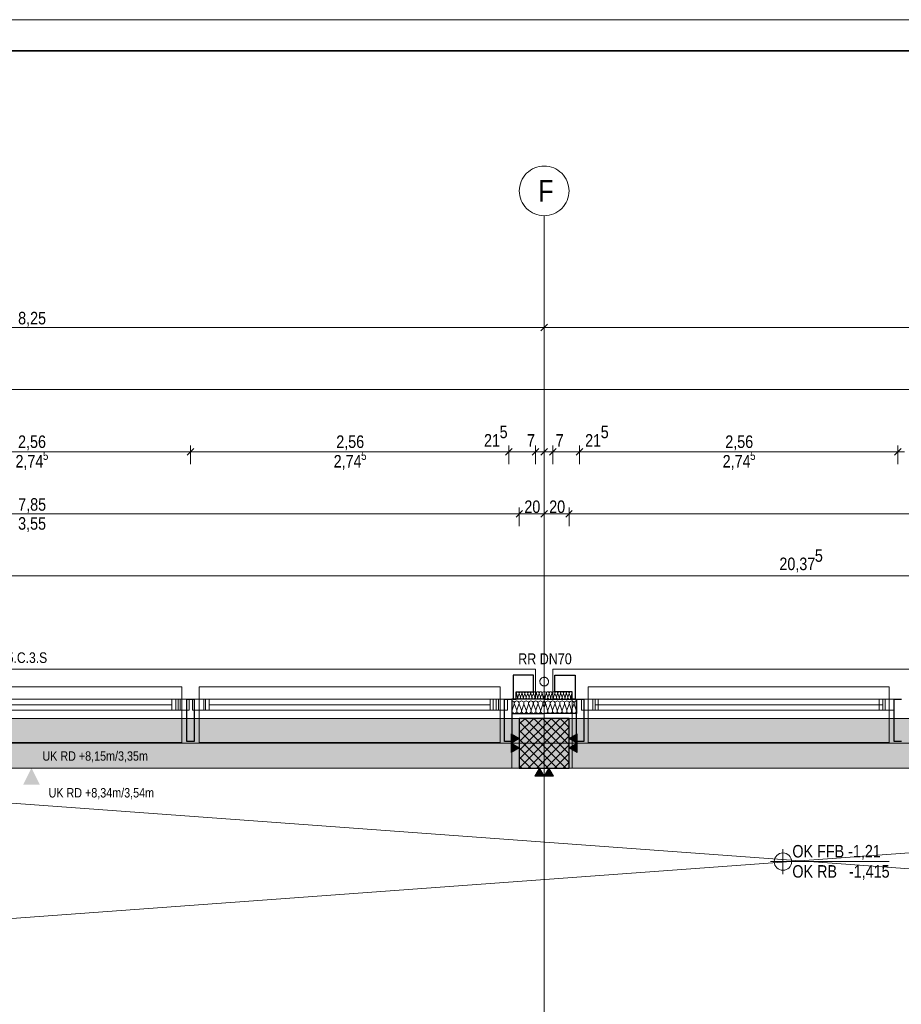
# Model space of a CAD drawing. Extents: x -620 to 300, y 62 to 1107.
# Tile 84 of 109: x -375 to -233, y 949 to 1107. Entities that reach past the tile are written whole.
import ezdxf
from ezdxf.lldxf.tags import DXFTag

# ---------------------------------------------------------------- set-up
doc = ezdxf.new("R2010")
doc.units = 0
doc.layers.get('0').update_dxf_attribs({"lineweight": 35})
for name, color, linetype, lineweight, true_color in [('00_Beschriftung UZ', 3, 'Continuous', 13, 0x00ff00), ('30 -33 Aussenwände- 3 Aussenstützen', 7, 'Continuous', 50, 0x0000dd), ('30 -33 Aussenwände- 7 Fassade_ Elemente', 7, 'Continuous', 9, 0x00aacc), ('30 -35 Decken- 1 Konstruktion-Träger- Stahlbeton', 7, 'grob-A06G9G5Q8I', 13, 0x33aa00), ('70 -72 Beschriftung- 1 Beschriftung allgemein', 7, 'Continuous', 9, 0xff6633), ('70 -72 Beschriftung- 2 Beschriftung Bauteile', 7, 'Continuous', 9, 0x9999ff), ('70 -76 Bemaßung- 2 Allgemein', 9, 'Continuous', 5, 0x808080)]:
    doc.layers.add(name, color=color, linetype=linetype, lineweight=lineweight, true_color=true_color)
for name, color, linetype, lineweight in [('40 -41 Abwasser_Wasser_Gas- 2 Wasser-1', 7, 'Continuous', 15), ('70 -71 Achsen- 1 Gebäudeachsen', 7, 'STRICHPUNKT2-A06G9G5P8I', 18), ('70 -72 Beschriftung- 5 Höhenkoten', 7, 'Continuous', 15), ('iwb_Plankopf Rahmen', 7, 'Continuous', 35), ('Keine', 7, 'Continuous', 9)]:
    doc.layers.add(name, color=color, linetype=linetype, lineweight=lineweight)
doc.layers.add('iwb_Schraffur_Unterzug', color=7, linetype='Continuous', lineweight=5, true_color=0xffffcc, plot=False)
doc.styles.get("Standard").update_dxf_attribs({"font": 'ARIALN.TTF'})
tags = doc.linetypes.add('grob-A06G9G5Q8I', pattern=[14, 3, -8, 3]).pattern_tags.tags
tags[8:9] = [DXFTag(74, 4), DXFTag(75, 0), DXFTag(340, '0'), DXFTag(46, 0.0), DXFTag(50, 0.0), DXFTag(44, 0.0), DXFTag(45, 0.0)]
tags[6:7] = [DXFTag(74, 4), DXFTag(75, 0), DXFTag(340, '0'), DXFTag(46, 0.0), DXFTag(50, 0.0), DXFTag(44, 0.0), DXFTag(45, 0.0)]
tags[4:5] = [DXFTag(74, 4), DXFTag(75, 0), DXFTag(340, '0'), DXFTag(46, 0.0), DXFTag(50, 0.0), DXFTag(44, 0.0), DXFTag(45, 0.0)]
tags = doc.linetypes.add('STRICHPUNKT2-A06G9G5P8I', pattern=[12.7, 6.35, -3.175, 0, -3.175]).pattern_tags.tags
tags[10:11] = [DXFTag(74, 4), DXFTag(75, 0), DXFTag(340, '0'), DXFTag(46, 0.0), DXFTag(50, 0.0), DXFTag(44, 0.0), DXFTag(45, 0.0)]
tags[8:9] = [DXFTag(74, 4), DXFTag(75, 0), DXFTag(340, '0'), DXFTag(46, 0.0), DXFTag(50, 0.0), DXFTag(44, 0.0), DXFTag(45, 0.0)]
tags[6:7] = [DXFTag(74, 4), DXFTag(75, 0), DXFTag(340, '0'), DXFTag(46, 0.0), DXFTag(50, 0.0), DXFTag(44, 0.0), DXFTag(45, 0.0)]
tags[4:5] = [DXFTag(74, 4), DXFTag(75, 0), DXFTag(340, '0'), DXFTag(46, 0.0), DXFTag(50, 0.0), DXFTag(44, 0.0), DXFTag(45, 0.0)]

# ---------------------------------------------------------------- blocks, each defined once
blk = doc.blocks.new('Referenz-A06G9G5R8I')
at = {"layer": '00_Beschriftung UZ', "color": 0, "lineweight": 0}
for points in [[(-374.31, 989.6), (-372.98, 986.93), (-371.64, 989.6)], [(-374.31, 984.26), (-372.98, 986.93), (-371.64, 984.26)]]:
    blk.add_solid(points, dxfattribs=at)
at = {"layer": '30 -33 Aussenwände- 3 Aussenstützen', "color": 0, "lineweight": 9}
for p, q in [((-294.48, 994.01), (-293.56, 994.93)), ((-294.48, 992.6), (-292.14, 994.93)), ((-294.48, 991.18), (-290.73, 994.93)), ((-294.48, 989.77), (-289.31, 994.93)), ((-294.48, 988.35), (-287.9, 994.93)), ((-294.48, 986.94), (-286.49, 994.93)), ((-294.48, 994.42), (-286.99, 986.93)), ((-293.57, 994.93), (-286.48, 987.83)), ((-292.16, 994.93), (-286.48, 989.25)), ((-290.75, 994.93), (-286.48, 990.66)), ((-289.33, 994.93), (-286.48, 992.08)), ((-287.92, 994.93), (-286.48, 993.49)), ((-286.5, 994.93), (-286.48, 994.91)), ((-294.48, 993.01), (-288.4, 986.93)), ((-293.07, 986.93), (-286.48, 993.52)), ((-294.48, 991.59), (-289.82, 986.93)), ((-291.66, 986.93), (-286.48, 992.11)), ((-291.48, 990.93), (-289.48, 990.93)), ((-290.48, 991.93), (-290.48, 989.93)), ((-294.48, 990.18), (-291.23, 986.93)), ((-290.24, 986.93), (-286.48, 990.7)), ((-288.83, 986.93), (-286.48, 989.28)), ((-294.48, 988.76), (-292.65, 986.93)), ((-287.41, 986.93), (-286.48, 987.87)), ((-294.48, 987.35), (-294.06, 986.93))]:
    blk.add_line(p, q, dxfattribs=at)
at = {"layer": '30 -33 Aussenwände- 3 Aussenstützen', "color": 0, "linetype": 'Continuous', "lineweight": -2, "ltscale": 0.25}
for p, q in [((-286.48, 994.93), (-294.48, 994.93)), ((-294.48, 994.93), (-294.48, 986.93)), ((-286.48, 986.93), (-286.48, 994.93)), ((-294.48, 986.93), (-286.48, 986.93))]:
    blk.add_line(p, q, dxfattribs=at)
at = {"layer": '30 -33 Aussenwände- 7 Fassade_ Elemente', "color": 0, "linetype": 'Continuous', "ltscale": 0.13}
for p, q in [((-291.88, 1002.87), (-454.08, 1002.87)), ((-291.88, 998.03), (-291.88, 1002.87)), ((-126.88, 1002.87), (-289.08, 1002.87)), ((-289.08, 1002.87), (-289.08, 998.03)), ((-294.76, 998.33), (-294.95, 998.93)), ((-294.51, 998.93), (-294.73, 998.33)), ((-294.3, 998.33), (-294.49, 998.93)), ((-294.05, 998.93), (-294.27, 998.33)), ((-293.84, 998.33), (-294.03, 998.93)), ((-293.59, 998.93), (-293.81, 998.33)), ((-293.38, 998.33), (-293.57, 998.93)), ((-293.13, 998.93), (-293.36, 998.33)), ((-292.92, 998.33), (-293.11, 998.93)), ((-292.67, 998.93), (-292.9, 998.33)), ((-292.46, 998.33), (-292.65, 998.93)), ((-292.21, 998.93), (-292.44, 998.33)), ((-292, 998.33), (-292.19, 998.93)), ((-291.75, 998.93), (-291.98, 998.33)), ((-291.54, 998.33), (-291.73, 998.93)), ((-291.29, 998.93), (-291.52, 998.33)), ((-291.08, 998.33), (-291.27, 998.93)), ((-290.83, 998.93), (-291.06, 998.33)), ((-290.62, 998.33), (-290.81, 998.93)), ((-290.34, 998.33), (-290.14, 998.93)), ((-290.12, 998.93), (-289.9, 998.33)), ((-289.88, 998.33), (-289.68, 998.93)), ((-289.66, 998.93), (-289.44, 998.33)), ((-289.42, 998.33), (-289.23, 998.93)), ((-289.2, 998.93), (-288.98, 998.33)), ((-288.96, 998.33), (-288.77, 998.93)), ((-288.74, 998.93), (-288.52, 998.33)), ((-288.5, 998.33), (-288.31, 998.93)), ((-288.28, 998.93), (-288.06, 998.33)), ((-288.04, 998.33), (-287.85, 998.93)), ((-287.82, 998.93), (-287.6, 998.33)), ((-287.58, 998.33), (-287.39, 998.93)), ((-287.36, 998.93), (-287.14, 998.33)), ((-287.12, 998.33), (-286.93, 998.93)), ((-286.9, 998.93), (-286.68, 998.33)), ((-286.66, 998.33), (-286.47, 998.93)), ((-286.44, 998.93), (-286.22, 998.33)), ((-286.2, 998.33), (-286.01, 998.93)), ((-397.98, 998.03), (-349.05, 998.03)), ((-349.05, 998.03), (-349.05, 996.23)), ((-347.05, 996.23), (-347.05, 998.03)), ((-347.05, 998.03), (-297.85, 998.03)), ((-297.85, 998.03), (-297.85, 996.23)), ((-295.68, 986.93), (-295.68, 998.03)), ((-295.68, 998.03), (-291.88, 998.03)), ((-295.31, 997.23), (-295.63, 996.23)), ((-294.9, 996.23), (-295.27, 997.23)), ((-294.54, 997.23), (-294.86, 996.23)), ((-294.14, 996.23), (-294.51, 997.23)), ((-293.78, 997.23), (-294.1, 996.23)), ((-293.37, 996.23), (-293.74, 997.23)), ((-293.01, 997.23), (-293.33, 996.23)), ((-292.6, 996.23), (-292.97, 997.23)), ((-292.24, 997.23), (-292.57, 996.23)), ((-291.84, 996.23), (-292.21, 997.23)), ((-291.48, 997.23), (-291.8, 996.23)), ((-291.07, 996.23), (-291.44, 997.23)), ((-290.71, 997.23), (-291.03, 996.23)), ((-290.67, 997.23), (-290.48, 996.7)), ((-290.6, 998.33), (-290.48, 998.65)), ((-290.36, 998.33), (-290.48, 998.65)), ((-290.28, 997.23), (-290.48, 996.7)), ((-290.24, 997.23), (-289.92, 996.23)), ((-289.89, 996.23), (-289.52, 997.23)), ((-289.48, 997.23), (-289.16, 996.23)), ((-289.12, 996.23), (-288.75, 997.23)), ((-289.08, 998.03), (-285.98, 998.03)), ((-288.71, 997.23), (-288.39, 996.23)), ((-288.35, 996.23), (-287.98, 997.23)), ((-287.95, 997.23), (-287.62, 996.23)), ((-287.59, 996.23), (-287.22, 997.23)), ((-287.18, 997.23), (-286.86, 996.23)), ((-286.82, 996.23), (-286.45, 997.23)), ((-286.41, 997.23), (-286.09, 996.23)), ((-286.06, 996.23), (-285.69, 997.23)), ((-285.98, 998.03), (-285.98, 986.93)), ((-285.65, 997.23), (-285.33, 996.23)), ((-284.45, 996.23), (-284.45, 998.03)), ((-284.45, 998.03), (-235.61, 998.03)), ((-235.61, 998.03), (-235.61, 996.23)), ((-349.05, 996.23), (-397.98, 996.23)), ((-297.85, 996.23), (-347.05, 996.23)), ((-235.61, 996.23), (-284.45, 996.23)), ((-282.28, 997.13), (-235.96, 997.13)), ((-289.48, 990.93), (-291.48, 990.93)), ((-290.48, 991.93), (-290.48, 989.93)), ((-450.98, 986.93), (-295.68, 986.93)), ((-285.98, 986.93), (-130.68, 986.93))]:
    blk.add_line(p, q, dxfattribs=at)
at = {"layer": '30 -33 Aussenwände- 7 Fassade_ Elemente', "color": 0, "linetype": 'Continuous', "lineweight": -2, "ltscale": 0.25}
for p, q in [((-295.48, 1001.87), (-295.48, 998.03)), ((-292.18, 1001.87), (-295.48, 1001.87)), ((-292.18, 999.23), (-292.18, 1001.87)), ((-288.78, 999.23), (-288.78, 1001.87)), ((-288.78, 1001.87), (-285.48, 1001.87)), ((-285.48, 1001.87), (-285.48, 998.03)), ((-294.98, 998.03), (-294.98, 999.23)), ((-294.98, 999.23), (-292.18, 999.23)), ((-285.98, 999.23), (-288.78, 999.23)), ((-285.98, 998.03), (-285.98, 999.23)), ((-347.98, 998.03), (-346.78, 998.03)), ((-347.98, 991.23), (-347.98, 998.03)), ((-346.78, 998.03), (-346.78, 991.23)), ((-296.88, 998.03), (-295.68, 998.03)), ((-296.88, 991.23), (-296.88, 998.03)), ((-290.48, 998.03), (-295.68, 998.03)), ((-295.68, 998.03), (-295.68, 991.23)), ((-295.68, 998.03), (-295.68, 995.73)), ((-295.48, 998.03), (-294.98, 998.03)), ((-290.48, 998.03), (-285.28, 998.03)), ((-285.48, 998.03), (-285.98, 998.03)), ((-285.28, 998.03), (-284.08, 998.03)), ((-285.28, 998.03), (-285.28, 995.73)), ((-285.28, 991.23), (-285.28, 998.03)), ((-284.08, 998.03), (-284.08, 991.23)), ((-234.18, 998.03), (-232.98, 998.03)), ((-234.18, 991.23), (-234.18, 998.03)), ((-295.68, 995.73), (-290.48, 995.73)), ((-285.28, 995.73), (-290.48, 995.73)), ((-346.78, 991.23), (-347.98, 991.23)), ((-295.68, 991.23), (-296.88, 991.23)), ((-284.08, 991.23), (-285.28, 991.23)), ((-232.98, 991.23), (-234.18, 991.23))]:
    blk.add_line(p, q, dxfattribs=at)
at = {"layer": '30 -33 Aussenwände- 7 Fassade_ Elemente', "color": 0}
for p, q in [((-397.18, 1000.03), (-348.78, 1000.03)), ((-348.78, 1000.03), (-348.78, 998.03)), ((-345.98, 1000.03), (-297.58, 1000.03)), ((-345.98, 998.03), (-345.98, 1000.03)), ((-297.58, 1000.03), (-297.58, 998.03)), ((-283.38, 1000.03), (-234.98, 1000.03)), ((-283.38, 998.03), (-283.38, 1000.03)), ((-234.98, 1000.03), (-234.98, 998.03)), ((-395.58, 998.03), (-350.38, 998.03)), ((-350.38, 998.03), (-350.38, 996.23)), ((-348.78, 998.03), (-350.38, 998.03)), ((-348.78, 996.23), (-348.78, 998.03)), ((-345.98, 996.23), (-345.98, 998.03)), ((-345.98, 998.03), (-344.38, 998.03)), ((-344.38, 998.03), (-299.18, 998.03)), ((-344.38, 996.23), (-344.38, 998.03)), ((-299.18, 998.03), (-299.18, 996.23)), ((-297.58, 998.03), (-299.18, 998.03)), ((-297.58, 996.23), (-297.58, 998.03)), ((-283.38, 996.23), (-283.38, 998.03)), ((-283.38, 998.03), (-281.78, 998.03)), ((-281.78, 998.03), (-236.58, 998.03)), ((-281.78, 996.23), (-281.78, 998.03)), ((-236.58, 998.03), (-236.58, 996.23)), ((-234.98, 998.03), (-236.58, 998.03)), ((-234.98, 996.23), (-234.98, 998.03)), ((-350.38, 997.13), (-395.58, 997.13)), ((-350.38, 996.23), (-395.58, 996.23)), ((-350.38, 996.23), (-348.78, 996.23)), ((-348.78, 991.03), (-348.78, 996.23)), ((-345.98, 996.23), (-345.98, 991.03)), ((-344.38, 996.23), (-345.98, 996.23)), ((-299.18, 997.13), (-344.38, 997.13)), ((-299.18, 996.23), (-344.38, 996.23)), ((-299.18, 996.23), (-297.58, 996.23)), ((-297.58, 991.03), (-297.58, 996.23)), ((-281.78, 996.23), (-283.38, 996.23)), ((-283.38, 996.23), (-283.38, 991.03)), ((-236.58, 997.13), (-281.78, 997.13)), ((-236.58, 996.23), (-281.78, 996.23)), ((-236.58, 996.23), (-234.98, 996.23)), ((-234.98, 991.03), (-234.98, 996.23)), ((-397.18, 991.03), (-348.78, 991.03)), ((-345.98, 991.03), (-297.58, 991.03)), ((-283.38, 991.03), (-234.98, 991.03))]:
    blk.add_line(p, q, dxfattribs=at)
at = {"layer": '30 -33 Aussenwände- 7 Fassade_ Elemente', "color": 0, "linetype": 'Continuous', "lineweight": 18, "ltscale": 0.18}
for p, q in [((-349.78, 996.23), (-349.78, 998.03)), ((-349.78, 998.03), (-347.98, 998.03)), ((-349.4, 996.23), (-349.4, 998.03)), ((-349.4, 998.03), (-347.61, 998.03)), ((-347.98, 998.03), (-347.98, 996.23)), ((-347.61, 998.03), (-347.61, 996.23)), ((-347.05, 996.23), (-347.05, 998.03)), ((-347.05, 998.03), (-345.25, 998.03)), ((-346.78, 998.03), (-344.98, 998.03)), ((-346.78, 996.23), (-346.78, 998.03)), ((-345.25, 998.03), (-345.25, 996.23)), ((-344.98, 998.03), (-344.98, 996.23)), ((-298.68, 998.03), (-296.88, 998.03)), ((-298.68, 996.23), (-298.68, 998.03)), ((-298.2, 998.03), (-296.4, 998.03)), ((-298.2, 996.23), (-298.2, 998.03)), ((-296.88, 998.03), (-296.88, 996.23)), ((-296.4, 998.03), (-296.4, 996.23)), ((-284.45, 998.03), (-282.66, 998.03)), ((-284.45, 996.23), (-284.45, 998.03)), ((-284.08, 996.23), (-284.08, 998.03)), ((-284.08, 998.03), (-282.28, 998.03)), ((-282.66, 998.03), (-282.66, 996.23)), ((-282.28, 998.03), (-282.28, 996.23)), ((-235.96, 998.03), (-234.18, 998.03)), ((-235.96, 996.23), (-235.96, 998.03)), ((-234.18, 998.03), (-234.18, 996.23)), ((-347.98, 996.23), (-349.78, 996.23)), ((-347.61, 996.23), (-349.4, 996.23)), ((-345.25, 996.23), (-347.05, 996.23)), ((-344.98, 996.23), (-346.78, 996.23)), ((-296.88, 996.23), (-298.68, 996.23)), ((-296.4, 996.23), (-298.2, 996.23)), ((-282.66, 996.23), (-284.45, 996.23)), ((-282.28, 996.23), (-284.08, 996.23)), ((-234.18, 996.23), (-235.96, 996.23))]:
    blk.add_line(p, q, dxfattribs=at)
at = {"layer": '30 -33 Aussenwände- 7 Fassade_ Elemente', "color": 0, "linetype": 'Continuous', "ltscale": 0.13}
for centre, major_axis, end_param in [((-294.73, 999), (0.219, -0.071), 3.765224), ((-294.27, 999), (0.219, -0.071), 3.765224), ((-293.81, 999), (0.219, -0.071), 3.765224), ((-293.35, 999), (0.219, -0.071), 3.765224), ((-292.89, 999), (0.219, -0.071), 3.765224), ((-292.43, 999), (0.219, -0.071), 3.765224), ((-291.97, 999), (0.219, -0.071), 3.765224), ((-291.51, 999), (0.219, -0.071), 3.765224), ((-291.51, 999), (-0.135, 0.186), 1.255075), ((-291.51, 999), (0.135, 0.186), 1.255075), ((-291.51, 999), (0.219, -0.071), 1.255075), ((-291.05, 999), (0.219, -0.071), 3.765224), ((-291.05, 999), (-0.135, 0.186), 1.255075), ((-291.05, 999), (0.135, 0.186), 1.255075), ((-291.05, 999), (0.219, -0.071), 1.255075), ((-290.59, 999), (0.116, 0.198), 2.411197), ((-290.36, 999), (0.219, -0.07), 2.411197), ((-289.9, 999), (0.219, -0.07), 3.765224), ((-289.9, 999), (-0.135, 0.186), 1.255075), ((-289.9, 999), (0.135, 0.186), 1.255075), ((-289.9, 999), (0.219, -0.07), 1.255075), ((-289.44, 999), (0.219, -0.07), 3.765224), ((-289.44, 999), (-0.135, 0.186), 1.255075), ((-289.44, 999), (0.135, 0.186), 1.255075), ((-289.44, 999), (0.219, -0.07), 1.255075), ((-288.98, 999), (0.219, -0.07), 3.765224), ((-288.52, 999), (0.219, -0.07), 3.765224), ((-288.06, 999), (0.219, -0.07), 3.765224), ((-287.61, 999), (0.219, -0.07), 3.765224), ((-287.15, 999), (0.219, -0.07), 3.765224), ((-286.69, 999), (0.219, -0.07), 3.765224), ((-286.23, 999), (0.219, -0.07), 3.765224), ((-295.67, 997.35), (0.364, -0.117), 1.896254), ((-294.91, 997.35), (0.364, -0.117), 3.764652), ((-294.98, 998.26), (-0.003, -0.23), 1.896254), ((-294.52, 998.26), (-0.219, 0.071), 3.764652), ((-294.14, 997.35), (0.364, -0.117), 3.764652), ((-294.06, 998.26), (-0.219, 0.071), 3.764652), ((-293.6, 998.26), (-0.219, 0.071), 3.764652), ((-293.37, 997.35), (0.364, -0.117), 3.764652), ((-293.14, 998.26), (-0.219, 0.071), 3.764652), ((-292.61, 997.35), (0.364, -0.117), 3.764652), ((-292.61, 997.35), (-0.225, 0.31), 1.254884), ((-292.68, 998.26), (-0.219, 0.071), 3.764652), ((-292.61, 997.35), (0.225, 0.31), 1.254884), ((-292.22, 998.26), (-0.219, 0.071), 3.764652), ((-292.61, 997.35), (0.364, -0.117), 1.254884), ((-291.84, 997.35), (0.364, -0.117), 3.764652), ((-291.84, 997.35), (-0.225, 0.31), 1.254884), ((-291.84, 997.35), (0.225, 0.31), 1.254884), ((-291.76, 998.26), (-0.219, 0.071), 1.254884), ((-291.76, 998.26), (-0.219, 0.071), 3.764652), ((-291.76, 998.26), (-0.135, -0.186), 1.254884), ((-291.76, 998.26), (0.135, -0.186), 1.254884), ((-291.84, 997.35), (0.364, -0.117), 1.254884), ((-291.3, 998.26), (-0.219, 0.071), 1.254884), ((-291.3, 998.26), (-0.219, 0.071), 3.764652), ((-291.08, 997.35), (-0.225, 0.31), 1.254884), ((-291.3, 998.26), (-0.135, -0.186), 1.254884), ((-291.08, 997.35), (0.225, 0.31), 1.254884), ((-291.3, 998.26), (0.135, -0.186), 1.254884), ((-290.84, 998.26), (-0.219, 0.071), 1.254884), ((-290.84, 998.26), (-0.135, -0.186), 1.254884), ((-291.08, 997.35), (0.364, -0.117), 1.254884), ((-290.31, 997.35), (-0.168, 0.344), 1.428714), ((-290.84, 998.26), (0.135, -0.186), 1.254884), ((-290.38, 998.26), (-0.219, 0.071), 1.434048), ((-290.58, 998.26), (0.1, -0.207), 1.434048), ((-290.65, 997.35), (0.364, -0.117), 1.428714), ((-290.12, 998.26), (-0.219, 0.07), 1.254884), ((-289.88, 997.35), (-0.225, 0.31), 1.254884), ((-290.12, 998.26), (-0.135, -0.186), 1.254884), ((-289.88, 997.35), (0.225, 0.31), 1.254884), ((-290.12, 998.26), (0.135, -0.186), 1.254884), ((-289.66, 998.26), (-0.219, 0.07), 1.254884), ((-289.66, 998.26), (-0.219, 0.07), 3.764652), ((-289.66, 998.26), (-0.135, -0.186), 1.254884), ((-289.88, 997.35), (0.364, -0.117), 1.254884), ((-289.11, 997.35), (0.364, -0.117), 3.764652), ((-289.11, 997.35), (-0.225, 0.31), 1.254884), ((-289.66, 998.26), (0.135, -0.186), 1.254884), ((-289.2, 998.26), (-0.219, 0.07), 3.764652), ((-289.2, 998.26), (-0.219, 0.07), 1.254884), ((-289.11, 997.35), (0.225, 0.31), 1.254884), ((-289.2, 998.26), (-0.135, -0.186), 1.254884), ((-289.2, 998.26), (0.135, -0.186), 1.254884), ((-288.74, 998.26), (-0.219, 0.07), 3.764652), ((-289.11, 997.35), (0.364, -0.117), 1.254884), ((-288.35, 997.35), (0.364, -0.117), 3.764652), ((-288.35, 997.35), (-0.225, 0.31), 1.254884), ((-288.35, 997.35), (0.225, 0.31), 1.254884), ((-288.28, 998.26), (-0.219, 0.07), 3.764652), ((-288.35, 997.35), (0.364, -0.117), 1.254884), ((-287.82, 998.26), (-0.219, 0.07), 3.764652), ((-287.58, 997.35), (0.364, -0.117), 3.764652), ((-287.36, 998.26), (-0.219, 0.07), 3.764652), ((-286.82, 997.35), (0.364, -0.117), 3.764652), ((-286.9, 998.26), (-0.219, 0.07), 3.764652), ((-286.44, 998.26), (-0.219, 0.07), 3.764652), ((-286.05, 997.35), (0.364, -0.117), 3.764652), ((-285.98, 998.26), (-0.219, 0.07), 1.896254), ((-285.28, 997.35), (0.005, 0.383), 1.896254), ((-295.27, 996.11), (-0.364, 0.117), 3.765224), ((-294.5, 996.11), (-0.364, 0.117), 3.765224), ((-293.73, 996.11), (-0.364, 0.117), 3.765224), ((-292.97, 996.11), (-0.364, 0.117), 3.765224), ((-292.2, 996.11), (-0.364, 0.117), 3.765224), ((-292.2, 996.11), (-0.364, 0.117), 1.255075), ((-292.2, 996.11), (-0.225, -0.31), 1.255075), ((-292.2, 996.11), (0.225, -0.31), 1.255075), ((-291.44, 996.11), (-0.364, 0.117), 1.255075), ((-291.44, 996.11), (-0.364, 0.117), 3.765224), ((-291.44, 996.11), (-0.225, -0.31), 1.255075), ((-291.44, 996.11), (0.225, -0.31), 1.255075), ((-290.67, 996.11), (-0.364, 0.117), 2.405647), ((-290.29, 996.11), (-0.191, -0.332), 2.405647), ((-289.52, 996.11), (-0.364, 0.117), 3.765224), ((-289.52, 996.11), (-0.364, 0.117), 1.255075), ((-289.52, 996.11), (-0.225, -0.31), 1.255075), ((-289.52, 996.11), (0.225, -0.31), 1.255075), ((-288.75, 996.11), (-0.364, 0.117), 3.765224), ((-288.75, 996.11), (-0.364, 0.117), 1.255075), ((-288.75, 996.11), (-0.225, -0.31), 1.255075), ((-288.75, 996.11), (0.225, -0.31), 1.255075), ((-287.99, 996.11), (-0.364, 0.117), 3.765224), ((-287.22, 996.11), (-0.364, 0.117), 3.765224), ((-286.46, 996.11), (-0.364, 0.117), 3.765224), ((-285.69, 996.11), (-0.364, 0.117), 3.765224)]:
    blk.add_ellipse(centre, major_axis=major_axis, ratio=1, start_param=0, end_param=end_param, dxfattribs=at)
at = {"layer": '30 -35 Decken- 1 Konstruktion-Träger- Stahlbeton', "color": 0}
for p, q in [((-129.48, 994.93), (-451.48, 994.93)), ((-129.48, 986.93), (-451.48, 986.93))]:
    blk.add_line(p, q, dxfattribs=at)
at = {"layer": '40 -41 Abwasser_Wasser_Gas- 2 Wasser-1', "color": 0, "linetype": 'Continuous', "ltscale": 0.15}
for p, q in [((-291.18, 1000.87), (-291.17, 1000.94)), ((-291.18, 1000.87), (-291.17, 1000.94)), ((-291.18, 1000.81), (-291.18, 1000.87)), ((-291.18, 1000.81), (-291.18, 1000.87)), ((-291.17, 1000.74), (-291.18, 1000.81)), ((-291.17, 1000.74), (-291.18, 1000.81)), ((-291.17, 1000.94), (-291.16, 1001.01)), ((-291.17, 1000.94), (-291.16, 1001.01)), ((-291.15, 1000.67), (-291.17, 1000.74)), ((-291.15, 1000.67), (-291.17, 1000.74)), ((-291.16, 1001.01), (-291.14, 1001.08)), ((-291.16, 1001.01), (-291.14, 1001.08)), ((-291.13, 1000.6), (-291.15, 1000.67)), ((-291.13, 1000.6), (-291.15, 1000.67)), ((-291.14, 1001.08), (-291.12, 1001.14)), ((-291.14, 1001.08), (-291.12, 1001.14)), ((-291.11, 1000.54), (-291.13, 1000.6)), ((-291.11, 1000.54), (-291.13, 1000.6)), ((-291.12, 1001.14), (-291.08, 1001.2)), ((-291.12, 1001.14), (-291.08, 1001.2)), ((-291.07, 1000.48), (-291.11, 1000.54)), ((-291.07, 1000.48), (-291.11, 1000.54)), ((-291.08, 1001.2), (-291.05, 1001.26)), ((-291.08, 1001.2), (-291.05, 1001.26)), ((-291.03, 1000.42), (-291.07, 1000.48)), ((-291.03, 1000.42), (-291.07, 1000.48)), ((-291.05, 1001.26), (-291, 1001.31)), ((-291.05, 1001.26), (-291, 1001.31)), ((-290.99, 1000.37), (-291.03, 1000.42)), ((-290.99, 1000.37), (-291.03, 1000.42)), ((-291, 1001.31), (-290.96, 1001.36)), ((-291, 1001.31), (-290.96, 1001.36)), ((-290.94, 1000.32), (-290.99, 1000.37)), ((-290.94, 1000.32), (-290.99, 1000.37)), ((-290.96, 1001.36), (-290.9, 1001.41)), ((-290.96, 1001.36), (-290.9, 1001.41)), ((-290.9, 1001.41), (-290.85, 1001.45)), ((-290.9, 1001.41), (-290.85, 1001.45)), ((-290.85, 1001.45), (-290.79, 1001.48)), ((-290.85, 1001.45), (-290.79, 1001.48)), ((-290.79, 1001.48), (-290.72, 1001.51)), ((-290.79, 1001.48), (-290.72, 1001.51)), ((-290.72, 1001.51), (-290.66, 1001.53)), ((-290.72, 1001.51), (-290.66, 1001.53)), ((-290.66, 1001.53), (-290.59, 1001.54)), ((-290.66, 1001.53), (-290.59, 1001.54)), ((-290.59, 1001.54), (-290.52, 1001.55)), ((-290.59, 1001.54), (-290.52, 1001.55)), ((-290.52, 1001.55), (-290.46, 1001.55)), ((-290.52, 1001.55), (-290.46, 1001.55)), ((-290.46, 1001.55), (-290.39, 1001.55)), ((-290.46, 1001.55), (-290.39, 1001.55)), ((-290.39, 1001.55), (-290.32, 1001.53)), ((-290.39, 1001.55), (-290.32, 1001.53)), ((-290.32, 1001.53), (-290.25, 1001.51)), ((-290.32, 1001.53), (-290.25, 1001.51)), ((-290.25, 1001.51), (-290.19, 1001.49)), ((-290.25, 1001.51), (-290.19, 1001.49)), ((-290.19, 1001.49), (-290.13, 1001.46)), ((-290.19, 1001.49), (-290.13, 1001.46)), ((-290.13, 1001.46), (-290.07, 1001.42)), ((-290.13, 1001.46), (-290.07, 1001.42)), ((-290.07, 1001.42), (-290.02, 1001.38)), ((-290.07, 1001.42), (-290.02, 1001.38)), ((-290.02, 1001.38), (-289.97, 1001.33)), ((-290.02, 1001.38), (-289.97, 1001.33)), ((-289.95, 1000.39), (-290, 1000.34)), ((-289.95, 1000.39), (-290, 1000.34)), ((-289.97, 1001.33), (-289.92, 1001.28)), ((-289.97, 1001.33), (-289.92, 1001.28)), ((-289.91, 1000.44), (-289.95, 1000.39)), ((-289.91, 1000.44), (-289.95, 1000.39)), ((-289.92, 1001.28), (-289.88, 1001.22)), ((-289.92, 1001.28), (-289.88, 1001.22)), ((-289.87, 1000.5), (-289.91, 1000.44)), ((-289.87, 1000.5), (-289.91, 1000.44)), ((-289.88, 1001.22), (-289.85, 1001.16)), ((-289.88, 1001.22), (-289.85, 1001.16)), ((-289.84, 1000.56), (-289.87, 1000.5)), ((-289.84, 1000.56), (-289.87, 1000.5)), ((-289.85, 1001.16), (-289.82, 1001.1)), ((-289.85, 1001.16), (-289.82, 1001.1)), ((-289.82, 1000.63), (-289.84, 1000.56)), ((-289.82, 1000.63), (-289.84, 1000.56)), ((-289.82, 1001.1), (-289.8, 1001.03)), ((-289.82, 1001.1), (-289.8, 1001.03)), ((-289.8, 1000.69), (-289.82, 1000.63)), ((-289.8, 1000.69), (-289.82, 1000.63)), ((-289.8, 1001.03), (-289.79, 1000.97)), ((-289.8, 1001.03), (-289.79, 1000.97)), ((-289.78, 1000.76), (-289.8, 1000.69)), ((-289.78, 1000.76), (-289.8, 1000.69)), ((-289.79, 1000.97), (-289.78, 1000.9)), ((-289.79, 1000.97), (-289.78, 1000.9)), ((-289.78, 1000.9), (-289.78, 1000.83)), ((-289.78, 1000.9), (-289.78, 1000.83)), ((-289.78, 1000.83), (-289.78, 1000.76)), ((-289.78, 1000.83), (-289.78, 1000.76)), ((-290.89, 1000.28), (-290.94, 1000.32)), ((-290.89, 1000.28), (-290.94, 1000.32)), ((-290.83, 1000.24), (-290.89, 1000.28)), ((-290.83, 1000.24), (-290.89, 1000.28)), ((-290.77, 1000.21), (-290.83, 1000.24)), ((-290.77, 1000.21), (-290.83, 1000.24)), ((-290.7, 1000.19), (-290.77, 1000.21)), ((-290.7, 1000.19), (-290.77, 1000.21)), ((-290.64, 1000.17), (-290.7, 1000.19)), ((-290.64, 1000.17), (-290.7, 1000.19)), ((-290.57, 1000.16), (-290.64, 1000.17)), ((-290.57, 1000.16), (-290.64, 1000.17)), ((-290.5, 1000.15), (-290.57, 1000.16)), ((-290.5, 1000.15), (-290.57, 1000.16)), ((-290.43, 1000.15), (-290.5, 1000.15)), ((-290.43, 1000.15), (-290.5, 1000.15)), ((-290.36, 1000.16), (-290.43, 1000.15)), ((-290.36, 1000.16), (-290.43, 1000.15)), ((-290.3, 1000.17), (-290.36, 1000.16)), ((-290.3, 1000.17), (-290.36, 1000.16)), ((-290.23, 1000.2), (-290.3, 1000.17)), ((-290.23, 1000.2), (-290.3, 1000.17)), ((-290.17, 1000.22), (-290.23, 1000.2)), ((-290.17, 1000.22), (-290.23, 1000.2)), ((-290.11, 1000.26), (-290.17, 1000.22)), ((-290.11, 1000.26), (-290.17, 1000.22)), ((-290.05, 1000.3), (-290.11, 1000.26)), ((-290.05, 1000.3), (-290.11, 1000.26)), ((-290, 1000.34), (-290.05, 1000.3)), ((-290, 1000.34), (-290.05, 1000.3))]:
    blk.add_line(p, q, dxfattribs=at)
at = {"layer": '70 -71 Achsen- 1 Gebäudeachsen', "color": 0, "linetype": 'Continuous', "ltscale": 0.18}
for p, q in [((-293.31, 1082.7), (-293.02, 1082.96)), ((-293.02, 1082.96), (-292.7, 1083.2)), ((-292.7, 1083.2), (-292.36, 1083.4)), ((-292.36, 1083.4), (-292.01, 1083.57)), ((-292.01, 1083.57), (-291.64, 1083.7)), ((-291.64, 1083.7), (-291.26, 1083.79)), ((-291.26, 1083.79), (-290.87, 1083.85)), ((-290.87, 1083.85), (-290.48, 1083.87)), ((-290.48, 1083.87), (-290.09, 1083.85)), ((-290.09, 1083.85), (-289.7, 1083.79)), ((-289.7, 1083.79), (-289.32, 1083.7)), ((-289.32, 1083.7), (-288.95, 1083.57)), ((-288.95, 1083.57), (-288.59, 1083.4)), ((-288.59, 1083.4), (-288.26, 1083.2)), ((-288.26, 1083.2), (-287.94, 1082.96)), ((-287.94, 1082.96), (-287.65, 1082.7)), ((-294.31, 1081.03), (-294.17, 1081.4)), ((-294.17, 1081.4), (-294.01, 1081.76)), ((-294.01, 1081.76), (-293.8, 1082.09)), ((-293.8, 1082.09), (-293.57, 1082.41)), ((-293.57, 1082.41), (-293.31, 1082.7)), ((-287.65, 1082.7), (-287.39, 1082.41)), ((-287.39, 1082.41), (-287.15, 1082.09)), ((-287.15, 1082.09), (-286.95, 1081.76)), ((-286.95, 1081.76), (-286.78, 1081.4)), ((-286.78, 1081.4), (-286.65, 1081.03)), ((-294.48, 1079.87), (-294.46, 1080.26)), ((-294.46, 1079.48), (-294.48, 1079.87)), ((-294.46, 1080.26), (-294.4, 1080.65)), ((-294.4, 1080.65), (-294.31, 1081.03)), ((-286.65, 1081.03), (-286.56, 1080.65)), ((-286.56, 1080.65), (-286.5, 1080.26)), ((-286.5, 1080.26), (-286.48, 1079.87)), ((-286.48, 1079.87), (-286.5, 1079.48)), ((-294.4, 1079.09), (-294.46, 1079.48)), ((-294.31, 1078.71), (-294.4, 1079.09)), ((-294.17, 1078.34), (-294.31, 1078.71)), ((-294.01, 1077.99), (-294.17, 1078.34)), ((-286.78, 1078.34), (-286.95, 1077.99)), ((-286.65, 1078.71), (-286.78, 1078.34)), ((-286.56, 1079.09), (-286.65, 1078.71)), ((-286.5, 1079.48), (-286.56, 1079.09)), ((-293.8, 1077.65), (-294.01, 1077.99)), ((-293.57, 1077.33), (-293.8, 1077.65)), ((-293.31, 1077.04), (-293.57, 1077.33)), ((-293.02, 1076.78), (-293.31, 1077.04)), ((-292.7, 1076.55), (-293.02, 1076.78)), ((-292.36, 1076.34), (-292.7, 1076.55)), ((-288.26, 1076.55), (-288.59, 1076.34)), ((-287.94, 1076.78), (-288.26, 1076.55)), ((-287.65, 1077.04), (-287.94, 1076.78)), ((-287.39, 1077.33), (-287.65, 1077.04)), ((-287.15, 1077.65), (-287.39, 1077.33)), ((-286.95, 1077.99), (-287.15, 1077.65)), ((-292.01, 1076.18), (-292.36, 1076.34)), ((-291.64, 1076.04), (-292.01, 1076.18)), ((-291.26, 1075.95), (-291.64, 1076.04)), ((-290.87, 1075.89), (-291.26, 1075.95)), ((-290.48, 1075.87), (-290.87, 1075.89)), ((-290.09, 1075.89), (-290.48, 1075.87)), ((-289.7, 1075.95), (-290.09, 1075.89)), ((-289.32, 1076.04), (-289.7, 1075.95)), ((-288.95, 1076.18), (-289.32, 1076.04)), ((-288.59, 1076.34), (-288.95, 1076.18))]:
    blk.add_line(p, q, dxfattribs=at)
at = {"layer": '70 -71 Achsen- 1 Gebäudeachsen', "color": 0, "linetype": 'STRICHPUNKT2-A06G9G5P8I', "ltscale": 0.18}
for p, q in [((-290.48, 1075.87), (-290.48, 76.43)), ((-538.53, 990.93), (76.47, 990.93))]:
    blk.add_line(p, q, dxfattribs=at)
at = {"layer": '70 -72 Beschriftung- 2 Beschriftung Bauteile', "color": 0}
for p, q in [((-295.78, 992.43), (-294.48, 991.68)), ((-295.78, 990.93), (-295.78, 992.43)), ((-294.48, 991.68), (-295.78, 990.93)), ((-295.78, 990.93), (-294.48, 990.18)), ((-295.78, 989.43), (-295.78, 990.93)), ((-286.48, 991.68), (-285.18, 992.43)), ((-285.18, 990.93), (-286.48, 991.68)), ((-286.48, 990.18), (-285.18, 990.93)), ((-285.18, 992.43), (-285.18, 990.93)), ((-285.18, 990.93), (-285.18, 989.43)), ((-294.48, 990.18), (-295.78, 989.43)), ((-285.18, 989.43), (-286.48, 990.18)), ((-291.98, 985.63), (-291.23, 986.93)), ((-291.23, 986.93), (-290.48, 985.63)), ((-290.48, 985.63), (-289.73, 986.93)), ((-289.73, 986.93), (-288.98, 985.63)), ((-290.48, 985.63), (-291.98, 985.63)), ((-288.98, 985.63), (-290.48, 985.63))]:
    blk.add_line(p, q, dxfattribs=at)
at = {"layer": '70 -72 Beschriftung- 2 Beschriftung Bauteile', "color": 0, "lineweight": 0}
for points in [[(-295.78, 990.93), (-295.78, 992.43), (-294.48, 991.68)], [(-295.78, 989.43), (-295.78, 990.93), (-294.48, 990.18)], [(-285.18, 990.93), (-286.48, 991.68), (-285.18, 992.43)], [(-285.18, 989.43), (-286.48, 990.18), (-285.18, 990.93)], [(-291.23, 985.63), (-291.98, 985.63), (-291.23, 986.93)], [(-291.23, 985.63), (-291.23, 986.93), (-290.48, 985.63)], [(-289.73, 985.63), (-290.48, 985.63), (-289.73, 986.93)], [(-289.73, 985.63), (-289.73, 986.93), (-288.98, 985.63)]]:
    blk.add_solid(points, dxfattribs=at)
at = {"layer": '70 -72 Beschriftung- 5 Höhenkoten', "color": 0, "linetype": 'Continuous', "ltscale": 0.15}
for p, q in [((-252.06, 969.87), (-252.06, 973.87)), ((-254.06, 971.87), (-234.99, 971.87)), ((-253.46, 971.87), (-252.06, 971.87)), ((-252.06, 971.87), (-252.06, 973.27)), ((-250.66, 971.87), (-252.06, 971.87)), ((-252.06, 971.87), (-252.06, 970.47))]:
    blk.add_line(p, q, dxfattribs=at)
for major_axis in [(0, 1.4), (-1.4, 0), (1.4, 0), (0, -1.4)]:
    blk.add_ellipse((-252.06, 971.87), major_axis=major_axis, ratio=1, start_param=0, end_param=1.570796, dxfattribs=at)
at = {"layer": '70 -76 Bemaßung- 2 Allgemein', "color": 0, "linetype": 'Continuous', "ltscale": 0.13}
for p, q in [((-290.48, 1060.87), (-290.48, 1058.87)), ((-290.48, 1060.87), (-290.48, 1058.87)), ((-291.54, 1057.87), (-454.42, 1057.87)), ((-289.98, 1057.87), (-291.54, 1057.87)), ((-289.95, 1058.4), (-291.01, 1057.34)), ((-291.01, 1057.34), (-289.95, 1058.4)), ((-290.98, 1057.87), (-289.42, 1057.87)), ((-126.54, 1057.87), (-289.42, 1057.87)), ((76.47, 1047.87), (-538.53, 1047.87)), ((-347.38, 1035.87), (-347.38, 1038.87)), ((-347.38, 1035.87), (-347.38, 1038.87)), ((-296.18, 1035.87), (-296.18, 1038.87)), ((-296.18, 1035.87), (-296.18, 1038.87)), ((-291.88, 1035.87), (-291.88, 1038.87)), ((-291.88, 1035.87), (-291.88, 1038.87)), ((-290.48, 1035.87), (-290.48, 1038.87)), ((-290.48, 1035.87), (-290.48, 1038.87)), ((-289.08, 1035.87), (-289.08, 1038.87)), ((-289.08, 1035.87), (-289.08, 1038.87)), ((-284.78, 1035.87), (-284.78, 1038.87)), ((-284.78, 1035.87), (-284.78, 1038.87)), ((-233.58, 1035.87), (-233.58, 1038.87)), ((-233.58, 1035.87), (-233.58, 1038.87)), ((-348.44, 1037.87), (-397.52, 1037.87)), ((-346.88, 1037.87), (-348.44, 1037.87)), ((-346.85, 1038.4), (-347.91, 1037.34)), ((-347.91, 1037.34), (-346.85, 1038.4)), ((-347.88, 1037.87), (-346.32, 1037.87)), ((-297.24, 1037.87), (-346.32, 1037.87)), ((-297.24, 1037.87), (-298.3, 1037.87)), ((-295.68, 1037.87), (-297.24, 1037.87)), ((-295.68, 1037.87), (-297.24, 1037.87)), ((-295.65, 1038.4), (-296.71, 1037.34)), ((-295.65, 1038.4), (-296.71, 1037.34)), ((-291.88, 1037.87), (-296.18, 1037.87)), ((-292.94, 1037.87), (-294, 1037.87)), ((-291.38, 1037.87), (-292.94, 1037.87)), ((-291.54, 1037.87), (-292.6, 1037.87)), ((-292.41, 1037.34), (-291.35, 1038.4)), ((-291.35, 1038.4), (-292.41, 1037.34)), ((-292.38, 1037.87), (-290.82, 1037.87)), ((-290.48, 1037.87), (-291.88, 1037.87)), ((-289.98, 1037.87), (-291.54, 1037.87)), ((-290.14, 1037.87), (-291.2, 1037.87)), ((-289.95, 1038.4), (-291.01, 1037.34)), ((-291.01, 1037.34), (-289.95, 1038.4)), ((-290.98, 1037.87), (-289.42, 1037.87)), ((-290.82, 1037.87), (-289.76, 1037.87)), ((-289.08, 1037.87), (-290.48, 1037.87)), ((-288.58, 1037.87), (-290.14, 1037.87)), ((-288.55, 1038.4), (-289.61, 1037.34)), ((-289.61, 1037.34), (-288.55, 1038.4)), ((-289.58, 1037.87), (-288.02, 1037.87)), ((-289.42, 1037.87), (-288.36, 1037.87)), ((-284.78, 1037.87), (-289.08, 1037.87)), ((-288.02, 1037.87), (-286.96, 1037.87)), ((-285.31, 1037.34), (-284.25, 1038.4)), ((-285.31, 1037.34), (-284.25, 1038.4)), ((-285.28, 1037.87), (-283.72, 1037.87)), ((-285.28, 1037.87), (-283.72, 1037.87)), ((-234.64, 1037.87), (-283.72, 1037.87)), ((-283.72, 1037.87), (-282.66, 1037.87)), ((-233.08, 1037.87), (-234.64, 1037.87)), ((-234.11, 1037.34), (-233.05, 1038.4)), ((-233.05, 1038.4), (-234.11, 1037.34)), ((-234.08, 1037.87), (-232.52, 1037.87)), ((-290.48, 1030.87), (-290.48, 1028.87)), ((-290.48, 1030.87), (-290.48, 1028.87)), ((-295.54, 1027.87), (-450.42, 1027.87)), ((-293.98, 1027.87), (-295.54, 1027.87)), ((-295.01, 1027.34), (-293.95, 1028.4)), ((-293.95, 1028.4), (-295.01, 1027.34)), ((-294.98, 1027.87), (-293.42, 1027.87)), ((-294.48, 1025.87), (-294.48, 1028.87)), ((-294.48, 1025.87), (-294.48, 1028.87)), ((-291.54, 1027.87), (-293.42, 1027.87)), ((-289.98, 1027.87), (-291.54, 1027.87)), ((-289.95, 1028.4), (-291.01, 1027.34)), ((-291.01, 1027.34), (-289.95, 1028.4)), ((-290.98, 1027.87), (-289.42, 1027.87)), ((-287.54, 1027.87), (-289.42, 1027.87)), ((-285.98, 1027.87), (-287.54, 1027.87)), ((-285.95, 1028.4), (-287.01, 1027.34)), ((-287.01, 1027.34), (-285.95, 1028.4)), ((-286.98, 1027.87), (-285.42, 1027.87)), ((-286.48, 1025.87), (-286.48, 1028.87)), ((-286.48, 1025.87), (-286.48, 1028.87)), ((-130.54, 1027.87), (-285.42, 1027.87)), ((-46.54, 1017.87), (-451.92, 1017.87))]:
    blk.add_line(p, q, dxfattribs=at)
at = {"layer": 'Keine', "color": 0, "linetype": 'grob-A06G9G5Q8I', "ltscale": 0.13}
for p, q in [((-45.48, 957.08), (-452.98, 986.93)), ((-452.98, 957.08), (-45.48, 986.93))]:
    blk.add_line(p, q, dxfattribs=at)
at = {"layer": '00_Beschriftung UZ', "color": 0, "linetype": 'Continuous', "ltscale": 0.13, "char_height": 1.5103, "attachment_point": 1}
for s, insert in [('{\\fArial Narrow;UK RD +8,15m/3,35m}', (-371.22, 989.63)), ('{\\fArial Narrow;UK RD +8,34m/3,54m}', (-370.23, 983.71))]:
    blk.add_mtext(s, dxfattribs=dict(at, insert=insert))
at = {"layer": '70 -71 Achsen- 1 Gebäudeachsen', "color": 0, "linetype": 'Continuous', "ltscale": 0.18, "insert": (-291.45, 1081.63), "char_height": 3.5241, "attachment_point": 1}
blk.add_mtext('{\\fArial Narrow;F}', dxfattribs=at)
at = {"layer": '70 -72 Beschriftung- 1 Beschriftung allgemein', "color": 0, "linetype": 'Continuous', "ltscale": 0.13, "attachment_point": 1}
for s, insert, char_height in [('{\\fArial Narrow;FA.A1.005.C.3.S}', (-385.07, 1005.56), 1.7), ('{\\fArial Narrow;RR DN70}', (-294.67, 1005.41), 1.7621), ('{\\fArial Narrow;RR DN70}', (-294.67, 1005.41), 1.7621)]:
    blk.add_mtext(s, dxfattribs=dict(at, insert=insert, char_height=char_height))
at = {"layer": '70 -72 Beschriftung- 5 Höhenkoten', "color": 0, "linetype": 'ByBlock', "ltscale": 0.15, "char_height": 2.0138, "attachment_point": 1}
for s, insert in [('{\\fArial Narrow;OK FFB -1,21}', (-250.54, 974.55)), ('{\\fArial Narrow;OK RB   -1,415}', (-250.54, 971.3))]:
    blk.add_mtext(s, dxfattribs=dict(at, insert=insert))
at = {"layer": '70 -76 Bemaßung- 2 Allgemein', "color": 0, "linetype": 'Continuous', "ltscale": 0.13, "attachment_point": 1}
for s, insert, char_height in [('{\\fArial Narrow;8,25}', (-375.13, 1060.39), 2.0138), ('{\\fArial Narrow;5}', (-297.65, 1042.06), 2.0138), ('{\\fArial Narrow;5}', (-281.38, 1042.06), 2.0138), ('{\\fArial Narrow;2,56}', (-375.14, 1040.49), 2.0138), ('{\\fArial Narrow;2,56}', (-323.94, 1040.49), 2.0138), ('{\\fArial Narrow;21}', (-300.16, 1040.71), 2.0138), ('{\\fArial Narrow;7}', (-293.25, 1040.7), 2.0138), ('{\\fArial Narrow;7}', (-288.63, 1040.7), 2.0138), ('{\\fArial Narrow;21}', (-283.89, 1040.71), 2.0138), ('{\\fArial Narrow;2,56}', (-261.34, 1040.49), 2.0138), ('{\\fArial Narrow;2,74}', (-375.56, 1037.34), 2.0138), ('{\\fArial Narrow;5}', (-371.13, 1037.9), 1.3426), ('{\\fArial Narrow;2,74}', (-324.36, 1037.34), 2.0138), ('{\\fArial Narrow;5}', (-319.93, 1037.9), 1.3426), ('{\\fArial Narrow;2,74}', (-261.76, 1037.34), 2.0138), ('{\\fArial Narrow;5}', (-257.33, 1037.9), 1.3426), ('{\\fArial Narrow;7,85}', (-375.12, 1030.39), 2.0138), ('{\\fArial Narrow;20}', (-293.67, 1030.02), 2.0138), ('{\\fArial Narrow;20}', (-289.67, 1030.02), 2.0138), ('{\\fArial Narrow;3,55}', (-375.13, 1027.33), 2.0138), ('{\\fArial Narrow;5}', (-246.92, 1022.16), 2.0138), ('{\\fArial Narrow;20,37}', (-252.63, 1020.82), 2.0138)]:
    blk.add_mtext(s, dxfattribs=dict(at, insert=insert, char_height=char_height))
blk = doc.blocks.new('Referenz-A06G9G5T8I')
at = {"layer": 'iwb_Schraffur_Unterzug', "linetype": 'Continuous', "ltscale": 0.13}
for points in [[(-538.53, 994.93), (76.47, 994.93), (76.47, 994.41)], [(-538.53, 994.93), (76.47, 994.41), (-538.53, 993.71)], [(-538.53, 993.71), (76.47, 994.41), (76.47, 987.45)], [(-538.53, 993.71), (76.47, 987.45), (-538.53, 988.16)], [(-538.53, 988.16), (76.47, 987.45), (76.47, 986.93)], [(-538.53, 988.16), (76.47, 986.93), (-538.53, 986.93)]]:
    blk.add_solid(points, dxfattribs=at)

msp = doc.modelspace()

# ---------------------------------------------------------------- linework, layer by layer
at = {"layer": 'iwb_Plankopf Rahmen', "color": 8, "lineweight": 13, "ltscale": 0.13, "true_color": 0x808080}
msp.add_lwpolyline([(300.35, 62.43), (-619.65, 62.43), (-619.65, 1107.43), (300.35, 1107.43), (300.35, 62.43)], close=True, dxfattribs=at)
at = {"layer": 'iwb_Plankopf Rahmen', "ltscale": 0.35}
msp.add_lwpolyline([(-599.65, 67.43), (-599.65, 1102.43), (295.35, 1102.43), (295.35, 67.43), (-599.65, 67.43)], close=True, dxfattribs=at)

# ---------------------------------------------------------------- block references
at = {"color": 8, "lineweight": 25, "ltscale": 0.25, "true_color": 0x808080}
for name in ['Referenz-A06G9G5R8I', 'Referenz-A06G9G5T8I']:
    msp.add_blockref(name, (0, 0), dxfattribs=at)

doc.saveas('drawing.dxf')
